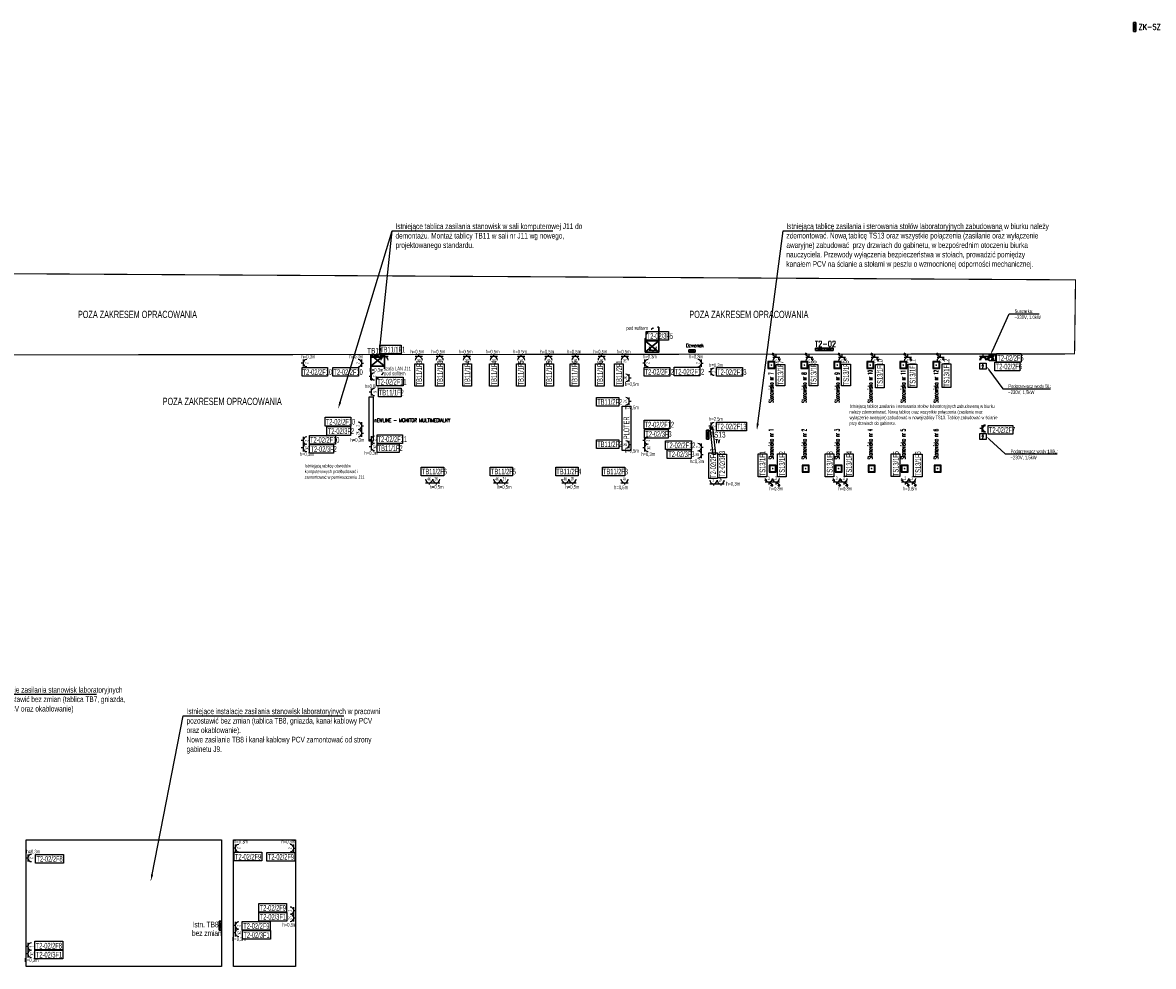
# Model space of a CAD drawing. Header units: millimetres. Extents: x -87753 to 24518, y -168099 to -8913.
# Tile 3 of 4: x -44532 to -39544, y -86457 to -82294. Entities that reach past the tile are written whole.
import ezdxf
from ezdxf import colors
from ezdxf.entities.mleader import LeaderData, LeaderLine
from ezdxf.math import Vec2, Vec3

# ---------------------------------------------------------------- set-up
doc = ezdxf.new("R2010")
doc.units = ezdxf.units.MM
doc.linetypes.add('ACAD_ISO03W100', pattern=[30, 12, -18])
doc.linetypes.add('KRESKOWA', pattern=[0.75, 0.5, -0.25])
doc.layers.get('Defpoints').update_dxf_attribs({"color": 6})
for name, color, linetype, lineweight in [('#Tekst', 7, 'Continuous', 15), ('$EL_Tekst', 7, 'Continuous', 20), ('$IT_projektowane szafy LAN salowe', 104, 'Continuous', 30)]:
    doc.layers.add(name, color=color, linetype=linetype, lineweight=lineweight)
for name, color, linetype in [('$EL_Gniazda', 142, 'Continuous'), ('$EL_Nr obwodu', 170, 'Continuous'), ('$EL_wyłącznik_prądu', 10, 'Continuous'), ('$EL_Zakres-wyłączenie', 10, 'KRESKOWA'), ('E_Tablice', 6, 'Continuous')]:
    doc.layers.add(name, color=color, linetype=linetype)
doc.styles.add('ROMANS', font='romans.shx', dxfattribs={"width": 0.8})
doc.styles.get("Standard").update_dxf_attribs({"font": 'ARIALN.TTF', "width": 0.8})
doc.styles.add('XR_1001_cowent_H_przyziemie_K$0$Standard', font='simplex.shx', dxfattribs={"width": 0.8})
doc.dimstyles.new('XR_1001_cowent_H_przyziemie_K$0$SANIT', dxfattribs={"dimscale": 100, "dimtxt": 2.3, "dimasz": 2, "dimexe": 0, "dimexo": 0, "dimgap": 0.5, "dimtad": 0, "dimzin": 1, "dimdsep": 46, "dimtxsty": 'XR_1001_cowent_H_przyziemie_K$0$Standard', "dimcen": 0, "dimdle": 1.25, "dimclrd": 256, "dimclre": 256, "dimclrt": 256, "dimadec": 0, "dimazin": 0, "dimtfac": 1.125, "dimtmove": 0, "dimatfit": 3, "dimfxl": 1.25, "dimtvp": 1, "dimlwd": -1, "dimarcsym": 0})

# ---------------------------------------------------------------- blocks, each defined once
blk = doc.blocks.new('3TL+NP')
at = {"ltscale": 2}
for points in [[(0, 0), (39, 0), (39, 35), (0, 35)], [(0, 35), (39, 35), (39, 0), (0, 0)]]:
    blk.add_lwpolyline(points, close=True, dxfattribs=at)
for points in [[(0, 35), (39, 0), (39, 0)], [(0, 0), (39, 35), (39, 35)]]:
    blk.add_lwpolyline(points, dxfattribs=at)
blk = doc.blocks.new('2xgn_1f_kodowane')
at = {"linetype": 'Continuous'}
for p, q in [((-0.16, 0.08), (0.16, 0.08)), ((0, 0.08), (0, 0))]:
    blk.add_line(p, q, dxfattribs=at)
blk.add_arc((0, 0.24), 0.16, 180, 0, dxfattribs=at)
at = {"color": 1, "width": 0.6}
blk.add_text('2K', height=0.15, dxfattribs=at).set_placement((-0.077, 0.18))
blk = doc.blocks.new('2xgn 1-faz_p-t_IP20')
at = {"linetype": 'Continuous'}
for p, q in [((-0.16, 0.08), (0.16, 0.08)), ((0, 0.08), (0, 0))]:
    blk.add_line(p, q, dxfattribs=at)
blk.add_arc((0, 0.24), 0.16, 180, 0, dxfattribs=at)
at = {"color": 7, "width": 0.6}
blk.add_text('2', height=0.15, dxfattribs=at).set_placement((-0.036, 0.168))
blk = doc.blocks.new('4xGN-1f_kodowane')
at = {"linetype": 'Continuous'}
for p, q in [((-0.16, 0.08), (0.16, 0.08)), ((0, 0.08), (0, 0))]:
    blk.add_line(p, q, dxfattribs=at)
blk.add_arc((0, 0.24), 0.16, 180, 0, dxfattribs=at)
at = {"color": 1, "width": 0.6}
blk.add_text('4K', height=0.15, dxfattribs=at).set_placement((-0.077, 0.167))
blk = doc.blocks.new('gn_1f_kodowane')
at = {"linetype": 'Continuous'}
for p, q in [((-0.16, 0.08), (0.16, 0.08)), ((0, 0.08), (0, 0))]:
    blk.add_line(p, q, dxfattribs=at)
blk.add_arc((0, 0.24), 0.16, 180, 0, dxfattribs=at)
at = {"color": 1, "width": 0.6}
blk.add_text('K', height=0.15, dxfattribs=at).set_placement((-0.041, 0.187))
blk = doc.blocks.new('gn 1-faz_p-t_IP44')
at = {"linetype": 'Continuous'}
for p, q in [((-0.16, 0.08), (0.16, 0.08)), ((0, 0.08), (0, 0))]:
    blk.add_line(p, q, dxfattribs=at)
for radius in [0.16, 0.122]:
    blk.add_arc((0, 0.24), radius, 180, 0, dxfattribs=at)
blk = doc.blocks.new('G$C90C16F1A')
at = {"layer": '$IT_projektowane szafy LAN salowe'}
for p, q in [((-50, 60), (0, 0)), ((-50, 0), (0, 60))]:
    blk.add_line(p, q, dxfattribs=at)
blk.add_lwpolyline([(-50, 60), (0, 60), (0, 0), (-50, 0)], close=True, dxfattribs=at)
blk.add_lwpolyline([(-50, 0), (-110, 0)], dxfattribs=at)
at = {"layer": '$IT_projektowane szafy LAN salowe', "linetype": 'ACAD_ISO03W100'}
blk.add_arc((-53.4, 3.4), 56.7, 86.5483, 183.4517, dxfattribs=at)
blk = doc.blocks.new('gn_3faz_rozł')
at = {"linetype": 'Continuous'}
for p, q in [((-0.083, 0.212), (-0.193, 0.175)), ((-0.157, 0.111), (0.157, 0.111)), ((0, 0.111), (0, 0))]:
    blk.add_line(p, q, dxfattribs=at)
for p, q in [((0, 0.111), (0.176, -0.014)), ((0.135, 0.015), (0.077, -0.066)), ((0.176, -0.014), (0.118, -0.095))]:
    blk.add_line(p, q)
blk.add_arc((0, 0.268), 0.157, 180, 0, dxfattribs=at)
at = {"color": 7, "linetype": 'Continuous', "width": 0.7}
blk.add_text('3', height=0.15, rotation=0.0816, dxfattribs=at).set_placement((-0.042, 0.202))
blk = doc.blocks.new('A$C26EB417F')
for points in [[(-0.194, -0.194), (0.194, -0.194), (0.194, 0.194), (-0.194, 0.194)], [(-0.156, -0.156), (0.156, -0.156), (0.156, 0.156), (-0.156, 0.156)]]:
    blk.add_lwpolyline(points, close=True)
at = {"const_width": 0.0469}
blk.add_lwpolyline([(-0.023, 0, 1), (0.023, 0, 1)], format="xyb", close=True, dxfattribs=at)
blk = doc.blocks.new('PLOTER')
blk.add_lwpolyline([(-38.5, 195.7), (0, 195.7), (0, 0), (-38.5, 0)], close=True)
at = {"layer": '$EL_Tekst', "width": 0.7}
blk.add_text('PLOTER', height=25, rotation=90, dxfattribs=at).set_placement((-7.5, 50.1))
blk = doc.blocks.new('podgrzewacz')
at = {"color": 7}
blk.add_lwpolyline([(-55.9, 52.2), (0, 52.2), (0, 0), (-55.9, 0)], close=True, dxfattribs=at)
blk.add_leader([(-33.9, 4.6), (-23.9, 31.8), (-35.9, 25.8), (-27.9, 47.8)], dimstyle='XR_1001_cowent_H_przyziemie_K$0$SANIT', override={"dimasz": 0.1}, dxfattribs=at)

msp = doc.modelspace()

# ---------------------------------------------------------------- linework, layer by layer
at = {"layer": '$EL_Nr obwodu', "color": 10, "linetype": 'Continuous', "flags": 128}
for points in [[(-41781.1, -83656.5), (-41683.4, -83656.5), (-41683.4, -83694.8), (-41781.1, -83694.8), (-41781.1, -83656.5)], [(-42954.7, -83716.7), (-42862.5, -83716.7), (-42862.5, -83755), (-42956.8, -83755), (-42956.8, -83716.7)], [(-42802.3, -83896.8), (-42802.3, -83799.1), (-42764, -83799.1), (-42764, -83896.8), (-42802.3, -83896.8)], [(-42710.2, -83896.8), (-42710.2, -83799.1), (-42671.9, -83799.1), (-42671.9, -83896.8), (-42710.2, -83896.8)], [(-42589.9, -83896.8), (-42589.9, -83799.1), (-42551.6, -83799.1), (-42551.6, -83896.8), (-42589.9, -83896.8)], [(-42472.4, -83896.8), (-42472.4, -83799.1), (-42434, -83799.1), (-42434, -83896.8), (-42472.4, -83896.8)], [(-42354.1, -83896.8), (-42354.1, -83799.1), (-42315.8, -83799.1), (-42315.8, -83896.8), (-42354.1, -83896.8)], [(-42229, -83896.8), (-42229, -83799.1), (-42190.6, -83799.1), (-42190.6, -83896.8), (-42229, -83896.8)], [(-42116.7, -83896.8), (-42116.7, -83799.1), (-42078.4, -83799.1), (-42078.4, -83896.8), (-42116.7, -83896.8)], [(-42004.5, -83896.8), (-42004.5, -83799.1), (-41966.2, -83799.1), (-41966.2, -83896.8), (-42004.5, -83896.8)], [(-41921.1, -83896.8), (-41921.1, -83799.1), (-41882.7, -83799.1), (-41882.7, -83896.8), (-41921.1, -83896.8)], [(-42962.9, -83906.2), (-42862, -83906.2), (-42862, -83944.5), (-42962.9, -83944.5), (-42962.9, -83906.2)], [(-42000.3, -83947.4), (-41901.6, -83947.4), (-41901.6, -83985.7), (-42000.3, -83985.7), (-42000.3, -83947.4)], [(-43189.9, -84075.9), (-43085.9, -84075.9), (-43085.9, -84114.2), (-43189.9, -84114.2), (-43189.9, -84075.9)], [(-41789.5, -84088.7), (-41684.5, -84088.7), (-41684.5, -84127), (-41789.5, -84127), (-41789.5, -84088.7)], [(-42000.3, -84134), (-41901.6, -84134), (-41901.6, -84172.3), (-42000.3, -84172.3), (-42000.3, -84134)], [(-43266.2, -84155), (-43160.9, -84155), (-43160.9, -84193.3), (-43266.2, -84193.3), (-43266.2, -84155)], [(-42968.1, -84151.4), (-42871.4, -84151.4), (-42871.4, -84189.7), (-42968.1, -84189.7), (-42968.1, -84151.4)], [(-41688.4, -84177.9), (-41583.4, -84177.9), (-41583.4, -84216.3), (-41688.4, -84216.3), (-41688.4, -84177.9)], [(-41465.9, -84302.1), (-41465.9, -84197.6), (-41427.6, -84197.6), (-41427.6, -84302.1), (-41465.9, -84302.1)], [(-42773.5, -84254.5), (-42674.8, -84254.5), (-42674.8, -84292.8), (-42773.5, -84292.8), (-42773.5, -84254.5)], [(-42469.2, -84254.5), (-42370.6, -84254.5), (-42370.6, -84292.8), (-42469.2, -84292.8), (-42469.2, -84254.5)], [(-42180.7, -84254.5), (-42082, -84254.5), (-42082, -84292.8), (-42180.7, -84292.8), (-42180.7, -84254.5)], [(-41974.8, -84254.5), (-41876.1, -84254.5), (-41876.1, -84292.8), (-41974.8, -84292.8), (-41974.8, -84254.5)], [(-43490, -86218.4), (-43366.9, -86218.4), (-43366.9, -86256.7), (-43490, -86256.7), (-43490, -86218.4)], [(-43562.4, -86298.9), (-43439.3, -86298.9), (-43439.3, -86337.2), (-43562.4, -86337.2), (-43562.4, -86298.9)], [(-44477.5, -86385.5), (-44354.5, -86385.5), (-44354.5, -86423.9), (-44477.5, -86423.9), (-44477.5, -86385.5)]]:
    msp.add_lwpolyline(points, dxfattribs=at)
at = {"layer": '$EL_Nr obwodu', "linetype": 'Continuous', "flags": 128}
for points in [[(-40236.9, -83753.1), (-40127.3, -83753.1), (-40127.3, -83791.4), (-40236.9, -83791.4), (-40236.9, -83753.1)], [(-43299.3, -83815.6), (-43187.4, -83815.6), (-43187.4, -83853.9), (-43299.3, -83853.9), (-43299.3, -83815.6)], [(-43163.5, -83815.6), (-43050.5, -83815.6), (-43050.5, -83853.9), (-43163.5, -83853.9), (-43163.5, -83815.6)], [(-41790.8, -83814.7), (-41677, -83814.7), (-41677, -83853), (-41790.8, -83853), (-41790.8, -83814.7)], [(-41657.5, -83813.9), (-41545.3, -83813.9), (-41545.3, -83852.2), (-41657.5, -83852.2), (-41657.5, -83813.9)], [(-41471.1, -83815.4), (-41356.9, -83815.4), (-41356.9, -83853.7), (-41471.1, -83853.7), (-41471.1, -83815.4)], [(-41208.5, -83896.3), (-41208.5, -83801.2), (-41170.1, -83801.2), (-41170.1, -83896.3), (-41208.5, -83896.3)], [(-41062.5, -83896.3), (-41062.5, -83801.2), (-41024.2, -83801.2), (-41024.2, -83896.3), (-41062.5, -83896.3)], [(-40919.4, -83895.4), (-40919.4, -83800.3), (-40881.1, -83800.3), (-40881.1, -83895.4), (-40919.4, -83895.4)], [(-40770.2, -83904.6), (-40770.4, -83801.2), (-40732.1, -83801.2), (-40731.9, -83904.6), (-40770.2, -83904.6)], [(-40626, -83903.9), (-40626.2, -83800.5), (-40587.9, -83800.5), (-40587.7, -83903.9), (-40626, -83903.9)], [(-40476.5, -83902.5), (-40476.7, -83799.1), (-40438.4, -83799.1), (-40438.2, -83902.5), (-40476.5, -83902.5)], [(-40243.9, -83791), (-40134.2, -83791), (-40134.2, -83829.3), (-40243.9, -83829.3), (-40243.9, -83791)], [(-42970.4, -83858.1), (-42853.3, -83858.1), (-42853.3, -83896.5), (-42970.4, -83896.5), (-42970.4, -83858.1)], [(-43197.3, -84034.7), (-43084.4, -84034.7), (-43084.4, -84073.1), (-43197.3, -84073.1), (-43197.3, -84034.7)], [(-41790.8, -84047.4), (-41677, -84047.4), (-41677, -84085.7), (-41790.8, -84085.7), (-41790.8, -84047.4)], [(-41471.1, -84055.5), (-41339.2, -84055.5), (-41339.2, -84093.8), (-41471.1, -84093.8), (-41471.1, -84055.5)], [(-40273.8, -84070.8), (-40164.2, -84070.8), (-40164.2, -84109.2), (-40273.8, -84109.2), (-40273.8, -84070.8)], [(-43266.6, -84114.6), (-43152.5, -84114.6), (-43152.5, -84153), (-43266.6, -84153), (-43266.6, -84114.6)], [(-42968.6, -84111.5), (-42855.7, -84111.5), (-42855.7, -84149.8), (-42968.6, -84149.8), (-42968.6, -84111.5)], [(-41696.3, -84138.7), (-41582.4, -84138.7), (-41582.4, -84177.1), (-41696.3, -84177.1), (-41696.3, -84138.7)], [(-41505.5, -84304.3), (-41505.5, -84191), (-41467.1, -84191), (-41467.1, -84304.3), (-41505.5, -84304.3)], [(-41288.2, -84296.6), (-41288.2, -84196.4), (-41249.8, -84196.4), (-41249.8, -84296.6), (-41288.2, -84296.6)], [(-41202.1, -84296.6), (-41202.1, -84196.4), (-41163.8, -84196.4), (-41163.8, -84296.6), (-41202.1, -84296.6)], [(-40991.8, -84296.6), (-40991.8, -84196.4), (-40953.5, -84196.4), (-40953.5, -84296.6), (-40991.8, -84296.6)], [(-40906.2, -84296.1), (-40906.2, -84196), (-40867.9, -84196), (-40867.9, -84296.1), (-40906.2, -84296.1)], [(-40700.4, -84296.2), (-40700.4, -84196), (-40662.1, -84196), (-40662.1, -84296.2), (-40700.4, -84296.2)], [(-40602.1, -84297.2), (-40602.1, -84197), (-40563.8, -84197), (-40563.8, -84297.2), (-40602.1, -84297.2)], [(-44475, -85963.1), (-44351.9, -85963.1), (-44351.9, -86001.4), (-44475, -86001.4), (-44475, -85963.1)], [(-43599.3, -85953.5), (-43476.3, -85953.5), (-43476.3, -85991.8), (-43599.3, -85991.8), (-43599.3, -85953.5)], [(-43454.6, -85954), (-43331.6, -85954), (-43331.6, -85992.3), (-43454.6, -85992.3), (-43454.6, -85954)], [(-43490.5, -86178.8), (-43367.5, -86178.8), (-43367.5, -86217.1), (-43490.5, -86217.1), (-43490.5, -86178.8)], [(-43563.1, -86258.7), (-43440, -86258.7), (-43440, -86297), (-43563.1, -86297), (-43563.1, -86258.7)], [(-44478.3, -86345.9), (-44355.2, -86345.9), (-44355.2, -86384.2), (-44478.3, -86384.2), (-44478.3, -86345.9)]]:
    msp.add_lwpolyline(points, dxfattribs=at)
at = {"layer": '$EL_Zakres-wyłączenie', "ltscale": 100, "const_width": 5}
msp.add_lwpolyline([(-48464.7, -83378.9), (-39887.9, -83428.5), (-39892.1, -83755.1), (-48461.4, -83762.5)], close=True, dxfattribs=at)
at = {"layer": 'Defpoints'}
for points in [[(-44517, -85898.7), (-43654.2, -85898.7), (-43654.2, -86456.7), (-44517, -86456.7)], [(-43602, -85898.7), (-43328, -85898.7), (-43328, -86456.7), (-43602, -86456.7)]]:
    msp.add_lwpolyline(points, close=True, dxfattribs=at)
at = {"layer": 'E_Tablice'}
for points in [[(-43003.3, -83944.7), (-42985.3, -83944.7), (-42985.3, -84139.5), (-43003.3, -84139.5)], [(-41499.9, -84078.2), (-41488.7, -84077), (-41475.5, -84199.2), (-41486.7, -84200.4)]]:
    msp.add_lwpolyline(points, close=True, dxfattribs=at)

# ---------------------------------------------------------------- block references
at = {"layer": '$EL_Gniazda', "xscale": 100, "yscale": 100, "zscale": 100}
for name, p in [('gn_1f_kodowane', (-41752.1, -83747.1)), ('2xgn_1f_kodowane', (-42707.3, -84331.1)), ('2xgn_1f_kodowane', (-42407, -84331.1)), ('2xgn_1f_kodowane', (-42106.5, -84331.1)), ('2xgn 1-faz_p-t_IP20', (-41485, -84336.1)), ('2xgn_1f_kodowane', (-41453, -84336.1))]:
    msp.add_blockref(name, p, dxfattribs=at)
for name, p, rotation in [('2xgn 1-faz_p-t_IP20', (-43303, -83795.3), 270), ('2xgn 1-faz_p-t_IP20', (-43028.4, -83796.1), 89.99999999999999), ('gn_1f_kodowane', (-42935.7, -83759.1), 180), ('2xgn_1f_kodowane', (-42784.9, -83759.1), 180), ('2xgn_1f_kodowane', (-42692.3, -83759.1), 180), ('2xgn_1f_kodowane', (-42572.4, -83759.1), 180), ('2xgn_1f_kodowane', (-42453.6, -83759.1), 180), ('2xgn_1f_kodowane', (-42332.7, -83759.1), 180), ('2xgn_1f_kodowane', (-42212.9, -83759.1), 180), ('2xgn_1f_kodowane', (-42094, -83759.1), 180), ('2xgn_1f_kodowane', (-41978, -83759.1), 180), ('2xgn_1f_kodowane', (-41875.6, -83759.1), 180), ('2xgn 1-faz_p-t_IP20', (-41796.7, -83795.3), 270), ('2xgn 1-faz_p-t_IP20', (-41530.1, -83796.1), 89.99999999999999), ('gn 1-faz_p-t_IP44', (-40295.1, -83759.1), 180), ('gn 1-faz_p-t_IP44', (-40263.1, -83759.1), 180), ('2xgn 1-faz_p-t_IP20', (-43003.3, -83854), 270), ('2xgn 1-faz_p-t_IP20', (-41505, -83833.4), 270), ('2xgn_1f_kodowane', (-41848, -83861.1), 90), ('gn_1f_kodowane', (-43003.3, -83923.2), 270), ('2xgn_1f_kodowane', (-41848, -83963.9), 90), ('2xgn_1f_kodowane', (-43028.3, -84104.4), 89.99999999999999), ('2xgn 1-faz_p-t_IP20', (-43028.3, -84072.4), 89.99999999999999), ('2xgn 1-faz_p-t_IP20', (-41505, -84073.5), 270), ('gn 1-faz_p-t_IP44', (-40309.5, -84084.7), 270), ('2xgn 1-faz_p-t_IP20', (-43303, -84137.3), 270), ('2xgn 1-faz_p-t_IP20', (-43003.3, -84133.5), 270), ('2xgn_1f_kodowane', (-41848, -84154.6), 90), ('2xgn 1-faz_p-t_IP20', (-41796.7, -84137.3), 270), ('2xgn_1f_kodowane', (-43303, -84169.3), 270), ('2xgn_1f_kodowane', (-43003.3, -84165.5), 270), ('2xgn_1f_kodowane', (-41796.7, -84169.3), 270), ('2xgn_1f_kodowane', (-41530, -84198.7), 89.99999999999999), ('2xgn 1-faz_p-t_IP20', (-41530, -84166.7), 89.99999999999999), ('2xgn 1-faz_p-t_IP20', (-43602.7, -85934.9), 270), ('2xgn 1-faz_p-t_IP20', (-43328.1, -85935.7), 89.99999999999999), ('2xgn 1-faz_p-t_IP20', (-44517, -85978.6), 270), ('2xgn_1f_kodowane', (-43328.4, -86242.8), 89.99999999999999), ('2xgn 1-faz_p-t_IP20', (-43328.4, -86210.8), 89.99999999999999), ('2xgn 1-faz_p-t_IP20', (-43602, -86276.9), 270), ('2xgn_1f_kodowane', (-43602, -86308.9), 270), ('2xgn 1-faz_p-t_IP20', (-44517, -86369.1), 270), ('2xgn_1f_kodowane', (-44517, -86401.1), 270)]:
    msp.add_blockref(name, p, dxfattribs=dict(at, rotation=rotation))
at = {"layer": '$EL_Gniazda', "xscale": 100, "yscale": 100, "rotation": 180}
for p in [(-41207.6, -83759.1), (-41062.1, -83759.1), (-40917.7, -83759.1), (-40773.3, -83759.1), (-40627.4, -83759.1), (-40483.1, -83759.1)]:
    msp.add_blockref('gn_3faz_rozł', p, dxfattribs=at)
at = {"layer": '$EL_Gniazda', "xscale": 100, "yscale": 100}
for name, p in [('4xGN-1f_kodowane', (-42739.3, -84331.1)), ('4xGN-1f_kodowane', (-42439, -84331.1)), ('4xGN-1f_kodowane', (-42138.2, -84331.1)), ('4xGN-1f_kodowane', (-41876.8, -84331.1)), ('gn_3faz_rozł', (-41240.6, -84331.1)), ('gn_3faz_rozł', (-41209.2, -84331.1)), ('gn_3faz_rozł', (-40941.6, -84331.1)), ('gn_3faz_rozł', (-40910.2, -84331.1)), ('gn_3faz_rozł', (-40639.3, -84331.1)), ('gn_3faz_rozł', (-40607.9, -84331.1))]:
    msp.add_blockref(name, p, dxfattribs=at)
at = {"layer": '$EL_wyłącznik_prądu', "xscale": 80, "yscale": 80}
for p in [(-41229.4, -83804.2), (-41084, -83804.2), (-40938.6, -83804.2), (-40793.2, -83804.2), (-40647.8, -83804.2), (-40502.4, -83804.2), (-41223.6, -84260.9), (-41078.2, -84260.9), (-40932.8, -84260.9), (-40787.3, -84260.9), (-40641.9, -84260.9), (-40496.5, -84260.9)]:
    msp.add_blockref('A$C26EB417F', p, dxfattribs=at)
at = {"layer": '$IT_projektowane szafy LAN salowe', "xscale": -1}
for p, rotation in [((-41725.7, -83747.1), 90.00000000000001), ((-42995.7, -83758.7), 270)]:
    msp.add_blockref('G$C90C16F1A', p, dxfattribs=dict(at, rotation=rotation))
at = {"color": 6, "lineweight": 90, "xscale": 0.5, "yscale": 0.5, "zscale": 0.5}
for p in [(-40241.1, -83785.2), (-40281.5, -83821.6), (-40281.5, -84132.3)]:
    msp.add_blockref('podgrzewacz', p, dxfattribs=at)
msp.add_blockref('PLOTER', (-41848.9, -84181.5))
at = {"layer": 'E_Tablice', "yscale": 0.3, "zscale": 10}
for p, rotation in [((-39631.7, -82293.7), 270), ((-42952.2, -83759.1), 180), ((-41515.5, -84091.4), 270), ((-43654.2, -86296.3), 89.99999999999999)]:
    msp.add_blockref('3TL+NP', p, dxfattribs=dict(at, rotation=rotation))
at = {"layer": 'E_Tablice', "xscale": 0.7000000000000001, "yscale": 0.3, "zscale": 10, "rotation": 180}
msp.add_blockref('3TL+NP', (-41566, -83736.6), dxfattribs=at)
at = {"layer": 'E_Tablice', "yscale": 0.3, "zscale": 10}
for p in [(-41034.7, -83739.6), (-40995.7, -83739.6)]:
    msp.add_blockref('3TL+NP', p, dxfattribs=at)

# ---------------------------------------------------------------- texts
at = {"layer": '$EL_Nr obwodu', "color": 7, "linetype": 'Continuous', "width": 0.7}
for s, p in [('T2-02/3F5', (-41778.9, -83688.6)), ('TB11/1F1', (-42954.6, -83748.8)), ('TB11/1F2', (-42960.7, -83938.3)), ('TB11/2F2', (-41997.5, -83979.5)), ('T2-02/3F2', (-43185.6, -84108)), ('TB11/2F2', (-41997.5, -84166.1)), ('T2-02/3F3', (-41785.2, -84120.8)), ('T2-02/3F2', (-43261.9, -84187.1)), ('TB11/1F2', (-42965.9, -84183.5)), ('T2-02/3F3', (-41684.1, -84210)), ('TB11/2F6', (-42770.7, -84286.6)), ('TB11/2F5', (-42466.4, -84286.6)), ('TB11/2F4', (-42177.9, -84286.6)), ('TB11/2F3', (-41972, -84286.6)), ('T2-02/3F1', (-43485.7, -86250.5)), ('T2-02/3F1', (-43558.1, -86331)), ('T2-02/3F1', (-44473.2, -86417.6))]:
    msp.add_text(s, height=25, dxfattribs=at).set_placement(p)
for s, p in [('TB11/1F3', (-42770.2, -83894)), ('TB11/1F3', (-42678.1, -83894)), ('TB11/1F4', (-42557.8, -83894)), ('TB11/1F4', (-42440.3, -83894)), ('TB11/1F5', (-42322, -83894)), ('TB11/1F5', (-42196.9, -83894)), ('TB11/1F6', (-42084.6, -83894)), ('TB11/1F6', (-41972.4, -83894)), ('TB11/2F1', (-41888.9, -83894)), ('T2-02/3F3', (-41433.8, -84297.8))]:
    msp.add_text(s, height=25, rotation=90, dxfattribs=at).set_placement(p)
at = {"layer": '$EL_Nr obwodu', "color": 7, "width": 0.7}
for s, p in [('TS13/1F9', (-40887.3, -83892.9)), ('TS13/1F10', (-40738.1, -83902.1)), ('TS13/1F11', (-40593.9, -83901.4)), ('TS13/1F12', (-40444.4, -83900)), ('TS13/1F7', (-41176.4, -83893.8)), ('TS13/1F8', (-41030.4, -83893.8)), ('T2-02/2F13', (-41473.4, -84301.8)), ('TS13/1F1', (-41256.1, -84294.1)), ('TS13/1F2', (-41170, -84294.1)), ('TS13/1F3', (-40959.7, -84294.1)), ('TS13/1F4', (-40874.1, -84293.7)), ('TS13/1F5', (-40668.3, -84293.7)), ('TS13/1F6', (-40570, -84294.7))]:
    msp.add_text(s, height=25, rotation=90, dxfattribs=at).set_placement(p)
for s, p in [('T2-02/2F5', (-40232.6, -83785.2)), ('T2-02/2F10', (-43296.8, -83847.7)), ('T2-02/2F10', (-43161.1, -83847.7)), ('T2-02/2F12', (-41788.4, -83846.8)), ('T2-02/2F12', (-41655, -83846)), ('T2-02/2F13', (-41468.6, -83847.5)), ('T2-02/2F6', (-40239.6, -83823.1)), ('T2-02/2F11', (-42967.9, -83890.2)), ('T2-02/2F10', (-43194.8, -84066.8)), ('T2-02/2F12', (-41788.4, -84079.5)), ('T2-02/2F13', (-41468.6, -84087.6)), ('T2-02/2F7', (-40269.5, -84102.9)), ('T2-02/2F10', (-43264.1, -84146.7)), ('T2-02/2F11', (-42966.1, -84143.6)), ('T2-02/2F12', (-41693.8, -84170.8)), ('T2-02/2F8', (-44470.7, -85995.2)), ('T2-02/2F9', (-43595.1, -85985.6)), ('T2-02/2F9', (-43450.3, -85986.1)), ('T2-02/2F9', (-43486.2, -86210.9)), ('T2-02/2F9', (-43558.8, -86290.8)), ('T2-02/2F8', (-44474, -86378))]:
    msp.add_text(s, height=25, dxfattribs=at).set_placement(p)
at = {"layer": '$EL_Tekst', "color": 7, "width": 0.8}
for s, p in [('h=0,5m', (-42821.2, -83753.1)), ('h=0,5m', (-42728.7, -83753.1)), ('h=0,5m', (-42608.7, -83753.1)), ('h=0,5m', (-42489.9, -83753.1)), ('h=0,5m', (-42369, -83753.1)), ('h=0,5m', (-42249.2, -83753.1)), ('h=0,5m', (-42130.4, -83753.1)), ('h=0,5m', (-42014.4, -83753.1)), ('h=0,5m', (-41912, -83753.1)), ('h=0,3m', (-43302, -83775)), ('h=0,3m', (-43090.9, -83775)), ('h=0,3m', (-41796, -83775)), ('h=0,3m', (-41592.6, -83775)), ('h=0,3m', (-43002.3, -83833.7)), ('h=0,3m', (-41504, -83813)), ('h=0,8m ', (-43022.3, -83905.8)), ('h=0,5m', (-41875.6, -83896.4)), ('h=0,5m', (-41875.6, -83999.3)), ('h=2,5m', (-41504.6, -84050.1)), ('h=0,3m', (-43085.9, -84142.5)), ('h=0,3m', (-43309.6, -84205)), ('h=0,3m', (-43024.6, -84200)), ('h=0,5m', (-41875.6, -84190)), ('h=0,3m', (-41803.3, -84205)), ('h=0,3m', (-41587.6, -84236.9)), ('h=0,5m', (-42736.9, -84349.8)), ('h=0,5m', (-42437.3, -84349.8)), ('h=0,5m', (-42137.6, -84349.8)), ('h=0,5m', (-41923.3, -84351.7)), ('h=0,3m', (-41428.6, -84335.6)), ('h=0,8m', (-41238.4, -84357.5)), ('h=0,8m', (-40934.1, -84357.5)), ('h=0,8m', (-40649.1, -84357.5)), ('h=0,3m', (-43599.8, -85914.5)), ('h=0,3m', (-43390.5, -85914.5)), ('h=0,3m', (-44515.9, -85958.3)), ('h=0,3m', (-43386, -86280.9)), ('h=0,3m', (-43608.6, -86344.6)), ('h=0,3m', (-44523.5, -86436.8))]:
    msp.add_text(s, height=16, dxfattribs=at).set_placement(p)
at = {"layer": '$EL_Tekst', "linetype": 'Continuous', "char_height": 15, "attachment_point": 1}
for s, insert, width in [('Istniejącą tablicę zasilania i sterowania stołów laboratoryjnych zabudowaną w biurku należy zdemontować. Nową tablicę oraz wszystkie połączenia (zasilanie oraz wyłączenie awaryjne) zabudować w nowej tablicy TS13. Tablicę zabudować w ścianie przy drzwiach do gabinetu.', (-40884.6, -83977.9), 530.364), ('Istniejącą tablicę obwodów komputerowych przebudować i zamontować w pomieszczeniu J11', (-43287.9, -84241), 256.836)]:
    msp.add_mtext(s, dxfattribs=dict(at, insert=insert, width=width))
at = {"layer": '$EL_Zakres-wyłączenie', "linetype": 'Continuous', "ltscale": 100, "width": 0.7}
for p in [(-44287.9, -83596.8), (-41591.1, -83596.8), (-43914.1, -83980.5)]:
    msp.add_text('POZA ZAKRESEM OPRACOWANIA', height=32, dxfattribs=at).set_placement(p)
at = {"layer": '$IT_projektowane szafy LAN salowe', "color": 7, "width": 0.8}
for s, p in [('pod sufitem', (-41868.8, -83649.3)), ('szafa LAN J11', (-42938.7, -83827.8)), ('pod sufitem', (-42937.9, -83849))]:
    msp.add_text(s, height=16, dxfattribs=at).set_placement(p)
at = {"layer": 'E_Tablice', "color": 7, "style": 'ROMANS', "width": 0.7}
for s, height, p in [('ZK-SZ', 25, (-39610, -82324.9)), ('Dzwonek', 16, (-41606, -83726)), ('T2-02', 25, (-41037.4, -83723.2)), ('nEWLINE - MONITOR MULTIMEDIALNY', 16, (-42980.8, -84055.6)), ('TV', 16, (-41476.1, -84148.2))]:
    msp.add_text(s, height=height, dxfattribs=at).set_placement(p)
at = {"layer": 'E_Tablice', "color": 7, "width": 0.8}
for s, p in [('TB11', (-43012.4, -83753.8)), ('TS13', (-41499.9, -84123.7)), ('Istn. TB8', (-43782.2, -86284.4)), ('bez zmian', (-43784.6, -86322.7))]:
    msp.add_text(s, height=25, dxfattribs=at).set_placement(p)
at = {"layer": 'E_Tablice', "color": 7, "style": 'ROMANS', "width": 0.5}
for s, p in [('Stanowisko nr 7', (-41220, -83970.6)), ('Stanowisko nr 8', (-41074.6, -83970.6)), ('Stanowisko nr 9', (-40929.2, -83970.6)), ('Stanowisko nr 10', (-40783.8, -83970.6)), ('Stanowisko nr 11', (-40638.4, -83970.6)), ('Stanowisko nr 12', (-40493, -83970.6)), ('Stanowisko nr 1', (-41220, -84220)), ('Stanowisko nr 2', (-41074.6, -84220)), ('Stanowisko nr 3', (-40929.2, -84220)), ('Stanowisko nr 4', (-40783.8, -84220)), ('Stanowisko nr 5', (-40638.4, -84220)), ('Stanowisko nr 6', (-40493, -84220))]:
    msp.add_text(s, height=20, rotation=90, dxfattribs=at).set_placement(p)

# ---------------------------------------------------------------- leaders
at = {"layer": '#Tekst', "linetype": 'Continuous'}
ml = msp.add_multileader_mtext('Standard', dxfattribs=at)
ml.set_content('\\pxql;Suszarka:\\P~230V, 1,0kW', color=7)
ml.set_leader_properties(color=7)
ml.build(insert=Vec2(0, 0))
ml.multileader.update_dxf_attribs({"text_left_attachment_type": 6, "text_right_attachment_type": 6, "dogleg_length": 3.87, "arrow_head_size": 20})
ctx = ml.context
ctx.base_point, ctx.char_height, ctx.arrow_head_size, ctx.landing_gap_size, ctx.plane_origin = Vec3(-40176.4, -83578), 16, 20, 20, Vec3(-48193.7, -79416.3)
ctx.left_attachment, ctx.right_attachment = 6, 6
notes = []
notes.append((ctx, [(0, (1, 1, 0), (-40180.3, -83578), (1, 0), 3.87, [(0, [(-40263.1, -83759.1)], 0, [])])]))
ctx.mtext.insert, ctx.mtext.width, ctx.mtext.defined_height, ctx.mtext.flow_direction = Vec3(-40156.4, -83558.6), 121.749, 8.362199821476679e-12, 5
ml = msp.add_multileader_mtext('Standard', dxfattribs=at)
ml.set_content('\\pxql;Podgrzewacz wody 5L:\\P~230V, 1,5kW', color=7)
ml.set_leader_properties(color=7)
ml.build(insert=Vec2(0, 0))
ml.multileader.update_dxf_attribs({"text_left_attachment_type": 6, "text_right_attachment_type": 6, "dogleg_length": 3.87, "arrow_head_size": 20})
ctx = ml.context
ctx.base_point, ctx.char_height, ctx.arrow_head_size, ctx.landing_gap_size, ctx.plane_origin = Vec3(-40204.7, -83908.7), 16, 20, 20, Vec3(-48243, -79562.6)
ctx.left_attachment, ctx.right_attachment = 6, 6
notes.append((ctx, [(0, (1, 1, 0), (-40208.6, -83908.7), (1, 0), 3.87, [(0, [(-40281.5, -83808.5)], 0, [])])]))
ctx.mtext.insert, ctx.mtext.width, ctx.mtext.defined_height, ctx.mtext.flow_direction = Vec3(-40184.7, -83889.5), 196.14, 8.362199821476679e-12, 5
ml = msp.add_multileader_mtext('Standard', dxfattribs=at)
ml.set_content('\\pxql;Podgrzewacz wody 100L:\\P~230V, 1,5kW', color=7)
ml.set_leader_properties(color=7)
ml.build(insert=Vec2(0, 0))
ml.multileader.update_dxf_attribs({"text_left_attachment_type": 6, "text_right_attachment_type": 6, "dogleg_length": 3.87, "arrow_head_size": 20})
ctx = ml.context
ctx.base_point, ctx.char_height, ctx.arrow_head_size, ctx.landing_gap_size, ctx.plane_origin = Vec3(-40194.6, -84196.2), 16, 20, 20, Vec3(-48243, -79873.4)
ctx.left_attachment, ctx.right_attachment = 6, 6
notes.append((ctx, [(0, (1, 1, 0), (-40198.5, -84196.2), (1, 0), 3.87, [(0, [(-40281.5, -84119.3)], 0, [])])]))
ctx.mtext.insert, ctx.mtext.width, ctx.mtext.defined_height, ctx.mtext.flow_direction = Vec3(-40174.6, -84177), 237.239, 8.362199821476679e-12, 5
at = {"layer": '$EL_Tekst', "linetype": 'Continuous'}
ml = msp.add_multileader_mtext('Standard', dxfattribs=at)
ml.set_content('\\A1;Istniejące tablica zasilania stanowisk w sali komputerowej J11 do demontażu. Montaż tablicy TB11 w sali nr J11 wg nowego, projektowanego standardu.', color=7)
ml.set_leader_properties(color=7)
ml.build(insert=Vec2(0, 0))
ml.multileader.update_dxf_attribs({"text_left_attachment_type": 6, "text_right_attachment_type": 6, "dogleg_length": 12.6, "arrow_head_size": 30})
ctx = ml.context
ctx.base_point, ctx.char_height, ctx.arrow_head_size, ctx.plane_origin = Vec3(-42889.2, -83211.8), 25, 30, Vec3(-122562.1, -42716.4)
ctx.left_attachment, ctx.right_attachment = 6, 6
notes.append((ctx, [(1, (1, 1, 0), (-42901.9, -83211.8), (1, 0), 12.6, [(0, [(-43139.9, -83996.9)], 0, []), (1, [(-42959.3, -83761.5)], 0, [])])]))
ctx.mtext.insert, ctx.mtext.width, ctx.mtext.defined_height, ctx.mtext.flow_direction = Vec3(-42887.2, -83179.4), 687.027, 8.362199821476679e-12, 5
ml = msp.add_multileader_mtext('Standard', dxfattribs=at)
ml.set_content('\\A1;{\\C256;Istniejącą tablicę zasilania i sterowania stołów laboratoryjnych zabudowaną w biurku należy zdemontować. Nową tablicę TS13 oraz wszystkie połączenia (zasilanie oraz wyłączenie awaryjne) zabudować  przy drzwiach do gabinetu, w bezpośrednim otoczeniu biurka nauczyciela. Przewody wyłączenia bezpieczeństwa w stołach, prowadzić pomiędzy kanałem PCV na ścianie a stołami w peszlu o wzmocnionej odporności mechanicznej. }', color=7)
ml.set_leader_properties(color=7)
ml.build(insert=Vec2(0, 0))
ml.multileader.update_dxf_attribs({"text_left_attachment_type": 6, "text_right_attachment_type": 6, "dogleg_length": 12.6, "arrow_head_size": 30})
ctx = ml.context
ctx.base_point, ctx.char_height, ctx.arrow_head_size, ctx.plane_origin = Vec3(-41165.2, -83211.7), 25, 30, Vec3(-120787.8, -42716.4)
ctx.left_attachment, ctx.right_attachment = 6, 6
notes.append((ctx, [(0, (1, 1, 0), (-41177.8, -83211.7), (1, 0), 12.6, [(0, [(-41293.3, -84091.9)], 0, [])])]))
ctx.mtext.insert, ctx.mtext.width, ctx.mtext.defined_height, ctx.mtext.flow_direction = Vec3(-41163.2, -83179.2), 933.328, 8.362199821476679e-12, 5
ml = msp.add_multileader_mtext('Standard', dxfattribs=at)
ml.set_content('\\A1;Istniejące instalacje zasilania stanowisk laboratoryjnych w pracowni pozostawić bez zmian (tablica TB7, gniazda, kanał kablowy PCV oraz okablowanie)', color=7)
ml.set_leader_properties(color=7)
ml.build(insert=Vec2(0, 0))
ml.multileader.update_dxf_attribs({"text_left_attachment_type": 6, "text_right_attachment_type": 6, "dogleg_length": 12.6, "arrow_head_size": 30})
ctx = ml.context
ctx.base_point, ctx.char_height, ctx.arrow_head_size, ctx.plane_origin = Vec3(-44796, -85256.6), 25, 30, Vec3(-124468.8, -44856)
ctx.left_attachment, ctx.right_attachment = 6, 6
notes.append((ctx, [(0, (1, 1, 0), (-44808.6, -85256.6), (1, 0), 12.6, [(0, [(-44951.9, -86080.7)], 0, [])])]))
ctx.mtext.insert, ctx.mtext.width, ctx.mtext.defined_height, ctx.mtext.flow_direction = Vec3(-44794, -85224.2), 581.618, 8.362199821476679e-12, 5
ml = msp.add_multileader_mtext('Standard', dxfattribs=at)
ml.set_content('\\A1;Istniejące instalacje zasilania stanowisk laboratoryjnych w pracowni pozostawić bez zmian (tablica TB8, gniazda, kanał kablowy PCV oraz okablowanie).\\PNowe zasilanie TB8 i kanał kablowy PCV zamontować od strony gabinetu J9.', color=7)
ml.set_leader_properties(color=7)
ml.build(insert=Vec2(0, 0))
ml.multileader.update_dxf_attribs({"text_left_attachment_type": 6, "text_right_attachment_type": 6, "dogleg_length": 12.6, "arrow_head_size": 30})
ctx = ml.context
ctx.base_point, ctx.char_height, ctx.arrow_head_size, ctx.plane_origin = Vec3(-43810.8, -85351.3), 25, 30, Vec3(-123483.6, -44856)
ctx.left_attachment, ctx.right_attachment = 6, 6
notes.append((ctx, [(0, (1, 1, 0), (-43823.4, -85351.3), (1, 0), 12.6, [(0, [(-43966.7, -86080.7)], 0, [])])]))
ctx.mtext.insert, ctx.mtext.width, ctx.mtext.defined_height, ctx.mtext.flow_direction = Vec3(-43808.8, -85318.9), 687.027, 8.362199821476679e-12, 5
for ctx, leaders in notes:
    for number, flags, end, landing, length, lines in leaders:
        leader = LeaderData()
        leader.index, (leader.has_last_leader_line, leader.has_dogleg_vector, leader.attachment_direction) = number, flags
        leader.last_leader_point, leader.dogleg_vector, leader.dogleg_length = Vec3(end), Vec3(landing), length
        for number, points, colour, breaks in lines:
            line = LeaderLine()
            line.index, line.vertices, line.color, line.breaks = number, Vec3.list(points), colors.encode_raw_color(colour), breaks
            leader.lines.append(line)
        ctx.leaders.append(leader)

doc.saveas('drawing.dxf')
